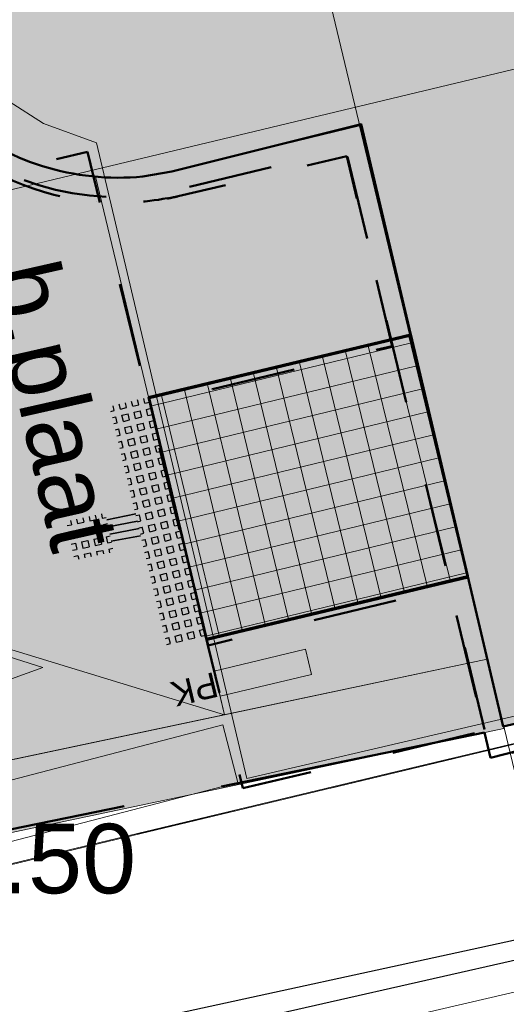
# Model space of a CAD drawing. Header units: metres. Extents: x 738076 to 738809, y 6589688 to 6590318.
# Tile 21 of 188: x 738394 to 738399, y 6589961 to 6589971. Entities that reach past the tile are written whole.
import ezdxf

# ---------------------------------------------------------------- set-up
doc = ezdxf.new("R2010")
doc.units = ezdxf.units.M
doc.header["$PDMODE"] = 1
doc.header["$PDSIZE"] = -2
for name, pattern in [('KATASTRIPIIR', [7, 4, -0.9999999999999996, 0.9999999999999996, -0.9999999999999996]), ('Katkend', [1.6933333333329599, 0.8466666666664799, -0.8466666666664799]), ('Katkend väike', [101.6, 101.6, 0]), ('TOOPIIR', [7, 6, -1])]:
    doc.linetypes.add(name, pattern=pattern)
for name, color, linetype, lineweight in [('_AR kool 1 korrus (3D)', 7, 'Continuous', 5), ('_GE (2D)', 7, 'Continuous', 5), ('_MA-joon kool (2D)', 7, 'Continuous', 5), ('_MA-teljed kool (2D)', 7, 'Continuous', 5), ('_MA-v2ikevorm kool (2D)', 7, 'Continuous', 5), ('AR-00 Teljed.AR', 7, 'Continuous', 25), ('MA-hoone kool', 7, 'Continuous', 50), ('MA-MA inventar', 7, 'Continuous', 5), ('None', 7, 'Continuous', 5)]:
    doc.layers.add(name, color=color, linetype=linetype, lineweight=lineweight)
for name, color, linetype, lineweight, true_color in [('DP-5 Planeeritud hoonestusala ehitusala', 5, 'Katkend', 50, 0x0000ff), ('GE-AED', 7, 'Continuous', 5, 0x888888), ('GE-HOONEDET', 7, 'Continuous', 5, 0x888888), ('GE-korgus-EH2000', 7, 'Continuous', 5, 0x888888), ('GE-KTRASS', 7, 'Continuous', 5, 0x888888), ('GE-PIIR', 7, 'Continuous', 18, 0xcc6600), ('GE-TEE', 7, 'Continuous', 5, 0x888888), ('GE-VTRASS', 7, 'Continuous', 5, 0x888888), ('MA-hoone maaalune', 7, 'Katkend', 50, 0x0099ff), ('MA-hoone proj tingimustega lubatud hoonestusala', 7, 'Katkend', 50, 0xe29000), ('MA-hoone teljed', 7, 'Continuous', 5, 0x888888), ('MA-projektala piir', 7, 'TOOPIIR', 50, 0xdd0000), ('MA-taktiilne rada joon', 7, 'Continuous', 5, 0x888888), ('MA-taktiilne rada nupp', 7, 'Continuous', 5, 0x888888), ('MA-tee porirest', 7, 'Continuous', 5, 0x888888), ('MA-v2ikevorm-inventar', 7, 'Continuous', 5, 0x636466), ('MA-v2ikevorm-raudbetoon hele', 7, 'Continuous', 5, 0xd9d9d9)]:
    doc.layers.add(name, color=color, linetype=linetype, lineweight=lineweight, true_color=true_color)
doc.styles.add('Arial', font='Arial')
doc.linetypes.add('-K-', pattern='A,10,-0.8000000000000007,-1.308667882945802,["K",Arial,S=1.4,R=0,X=-1.308667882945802,Y=-0.6999999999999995],-0.8913321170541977,10,-3', length=26)
doc.linetypes.add('-V-', pattern='A,10,-0.8000000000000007,-1.308667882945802,["V",Arial,S=1.4,R=0,X=-1.308667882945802,Y=-0.6999999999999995],-0.8913321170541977,10,-3', length=26)

# ---------------------------------------------------------------- blocks, each defined once
blk = doc.blocks.new('Hardscape (2D)-82')
at = {"layer": 'MA-v2ikevorm-raudbetoon hele', "linetype": 'Continuous', "lineweight": 0, "transparency": 33554687}
blk.add_hatch(color=7, dxfattribs=at).paths.add_polyline_path([(-0.006583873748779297, 0.01488883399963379), (-0.8403453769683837, 3.957353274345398), (3.611066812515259, 4.405508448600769), (10.62279810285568, 2.262815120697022)])
blk.add_hatch(color=7, dxfattribs=at).paths.add_polyline_path([(-0.006583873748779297, 0.01488883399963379), (-0.8403453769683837, 3.957353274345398), (3.611066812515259, 4.405508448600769), (10.62279810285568, 2.262815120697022)])
at = {"layer": 'MA-v2ikevorm-raudbetoon hele', "transparency": 33554687, "flags": 128}
blk.add_lwpolyline([(-0.006583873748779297, 0.01488883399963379), (-0.8403453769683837, 3.957353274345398), (3.611066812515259, 4.405508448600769), (10.62279810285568, 2.262815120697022)], close=True, dxfattribs=at)
blk.add_lwpolyline([(-0.006583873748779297, 0.01488883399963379), (-0.8403453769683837, 3.957353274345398), (3.611066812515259, 4.405508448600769), (10.62279810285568, 2.262815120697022)], close=True, dxfattribs=at)
at = {"layer": 'MA-v2ikevorm-raudbetoon hele', "color": 0, "flags": 1}
for tag in ['instanceID', 'prm0_value', 'prm1_value', 'prm2_value', 'prm3_value', 'prm4_value', 'prm5_value', 'prm6_value', 'prm7_value', 'prm8_value', 'prm0_name', 'prm0_type', 'prm2_name', 'prm2_type', 'prm3_name', 'prm3_type', 'prm6_name', 'prm6_type', 'prm8_name', 'prm8_type', 'prm1_name', 'prm1_type', 'prm4_name', 'prm4_type', 'prm5_name', 'prm5_type', 'prm7_name', 'prm7_type', 'IFC_UUID']:
    blk.add_attdef(tag, (-2154031.385110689, -6234783.262574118), '', height=0.00018, dxfattribs=at)
blk = doc.blocks.new('astmestik (2D)')
at = {"layer": 'MA-v2ikevorm-raudbetoon hele', "linetype": 'Continuous', "lineweight": 0, "transparency": 33554687}
blk.add_hatch(color=7, dxfattribs=at).paths.add_polyline_path([(-5.005209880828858, -8.176400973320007), (17.65228665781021, -3.384741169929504), (17.8189061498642, -4.081571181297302), (-4.857146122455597, -8.876524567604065)])
at = {"layer": 'MA-v2ikevorm-raudbetoon hele', "transparency": 33554687, "flags": 128}
blk.add_lwpolyline([(-5.005209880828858, -8.176400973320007), (17.65228665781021, -3.384741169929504), (17.8189061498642, -4.081571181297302), (-4.857146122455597, -8.876524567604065)], close=True, dxfattribs=at)
blk = doc.blocks.new('Hardscape (2D)-86')
at = {"layer": 'MA-v2ikevorm-raudbetoon hele', "linetype": 'Continuous', "lineweight": 0, "transparency": 33554687}
for points in [[(0, 0), (0.1803439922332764, -0.7528623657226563), (2.821516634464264, -0.1943010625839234), (2.625223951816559, 0.6288577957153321)], [(2.625223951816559, 0.6288577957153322), (-1.387778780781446e-16, -6.938893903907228e-17), (0.1803439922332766, -0.7528623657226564), (2.821516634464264, -0.1943010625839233)], [(0, 0), (0.1803439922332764, -0.7528623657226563), (2.821516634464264, -0.1943010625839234), (2.625223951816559, 0.6288577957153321)], [(0, 0), (0.1803439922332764, -0.7528623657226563), (2.821516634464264, -0.1943010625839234), (2.625223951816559, 0.6288577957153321)]]:
    blk.add_hatch(color=7, dxfattribs=at).paths.add_polyline_path(points)
at = {"layer": 'MA-v2ikevorm-raudbetoon hele', "transparency": 33554687, "flags": 128}
for points in [[(0, 0), (0.1803439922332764, -0.7528623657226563), (2.821516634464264, -0.1943010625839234), (2.625223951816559, 0.6288577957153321)], [(2.625223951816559, 0.6288577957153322), (-1.387778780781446e-16, -6.938893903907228e-17), (0.1803439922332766, -0.7528623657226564), (2.821516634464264, -0.1943010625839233)], [(0, 0), (0.1803439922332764, -0.7528623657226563), (2.821516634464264, -0.1943010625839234), (2.625223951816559, 0.6288577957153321)], [(0, 0), (0.1803439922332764, -0.7528623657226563), (2.821516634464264, -0.1943010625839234), (2.625223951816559, 0.6288577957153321)]]:
    blk.add_lwpolyline(points, close=True, dxfattribs=at)
blk = doc.blocks.new('Hardscape (2D)-87')
at = {"layer": 'MA-v2ikevorm-raudbetoon hele', "linetype": 'Continuous', "lineweight": 0, "transparency": 33554687}
for points in [[(0, 0), (0.1791053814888, -0.01307345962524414), (0.4753537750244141, 0.001194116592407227), (0.7677145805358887, 0.05111238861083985), (2.652702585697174, 0.5129869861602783), (3.159898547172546, -1.603189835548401), (0.5346745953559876, -2.232047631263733)], [(0.1791053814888, -0.01307345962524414), (-3.469446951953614e-17, 1.387778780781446e-16), (0.5346745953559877, -2.232047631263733), (3.159898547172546, -1.603189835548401), (2.652702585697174, 0.5129869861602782), (0.7677145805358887, 0.05111238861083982), (0.4753537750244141, 0.001194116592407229)], [(0, 0), (0.1791053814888, -0.01307345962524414), (0.4753537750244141, 0.001194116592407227), (0.7677145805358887, 0.05111238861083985), (2.652702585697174, 0.5129869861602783), (3.159898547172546, -1.603189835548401), (0.5346745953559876, -2.232047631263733)], [(0, 0), (0.1791053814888, -0.01307345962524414), (0.4753537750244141, 0.001194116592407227), (0.7677145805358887, 0.05111238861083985), (2.652702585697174, 0.5129869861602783), (3.159898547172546, -1.603189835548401), (0.5346745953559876, -2.232047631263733)]]:
    blk.add_hatch(color=7, dxfattribs=at).paths.add_polyline_path(points)
at = {"layer": 'MA-v2ikevorm-raudbetoon hele', "transparency": 33554687, "flags": 128}
for points in [[(0, 0), (0.1791053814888, -0.01307345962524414), (0.4753537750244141, 0.001194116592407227), (0.7677145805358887, 0.05111238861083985), (2.652702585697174, 0.5129869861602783), (3.159898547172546, -1.603189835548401), (0.5346745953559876, -2.232047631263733)], [(0.1791053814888, -0.01307345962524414), (-3.469446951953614e-17, 1.387778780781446e-16), (0.5346745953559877, -2.232047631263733), (3.159898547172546, -1.603189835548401), (2.652702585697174, 0.5129869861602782), (0.7677145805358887, 0.05111238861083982), (0.4753537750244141, 0.001194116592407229)], [(0, 0), (0.1791053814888, -0.01307345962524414), (0.4753537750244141, 0.001194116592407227), (0.7677145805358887, 0.05111238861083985), (2.652702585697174, 0.5129869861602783), (3.159898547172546, -1.603189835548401), (0.5346745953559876, -2.232047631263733)], [(0, 0), (0.1791053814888, -0.01307345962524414), (0.4753537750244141, 0.001194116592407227), (0.7677145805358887, 0.05111238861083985), (2.652702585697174, 0.5129869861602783), (3.159898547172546, -1.603189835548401), (0.5346745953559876, -2.232047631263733)]]:
    blk.add_lwpolyline(points, close=True, dxfattribs=at)
blk = doc.blocks.new('lipumast (2D)')
at = {"layer": 'MA-v2ikevorm-inventar', "linetype": 'Continuous', "lineweight": 0}
blk.add_hatch(color=9, dxfattribs=at).paths.add_polyline_path([(0, 1.004596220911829), (0.753, 1.275159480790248), (0, 1.511639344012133), (0, 0.1272643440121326)])
h = blk.add_hatch(color=9, dxfattribs=at)
edge = h.paths.add_edge_path()
edge.add_arc((0, 9.662340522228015e-34), 0.1000000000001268, 0, 360)
at = {"layer": 'MA-v2ikevorm-inventar', "flags": 128}
blk.add_lwpolyline([(0, 1.004596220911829), (0.753, 1.275159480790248), (0, 1.511639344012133), (0, 0.1272643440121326)], close=True, dxfattribs=at)
at = {"layer": 'MA-v2ikevorm-inventar'}
blk.add_circle((0, 9.662340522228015e-34), 0.1000000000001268, dxfattribs=at)
blk = doc.blocks.new('Hardscape (2D)-95')
at = {"layer": 'MA-v2ikevorm-raudbetoon hele', "linetype": 'Continuous', "lineweight": 0, "transparency": 33554687}
blk.add_hatch(color=7, dxfattribs=at).paths.add_polyline_path([(0, 0), (-4.445426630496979, -3.760371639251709), (2.566304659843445, -5.903064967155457), (1.80345856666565, -2.718494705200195), (1.268783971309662, -0.4864470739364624), (1.152084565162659, -0.4779288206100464), (0.8610480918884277, -0.420793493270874), (0.5790349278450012, -0.3289498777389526), (0.3101681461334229, -0.2037407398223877), (0.05837861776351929, -0.04699665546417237)])
blk.add_hatch(color=7, dxfattribs=at).paths.add_polyline_path([(0, 0), (-4.445426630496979, -3.760371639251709), (2.566304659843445, -5.903064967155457), (1.80345856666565, -2.718494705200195), (1.268783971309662, -0.4864470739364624), (1.152084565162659, -0.4779288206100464), (0.8610480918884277, -0.420793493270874), (0.5790349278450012, -0.3289498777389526), (0.3101681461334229, -0.2037407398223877), (0.05837861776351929, -0.04699665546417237)])
at = {"layer": 'MA-v2ikevorm-raudbetoon hele', "transparency": 33554687, "flags": 128}
blk.add_lwpolyline([(0, 0), (-4.445426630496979, -3.760371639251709), (2.566304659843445, -5.903064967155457), (1.80345856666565, -2.718494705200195), (1.268783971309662, -0.4864470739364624), (1.152084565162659, -0.4779288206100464), (0.8610480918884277, -0.420793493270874), (0.5790349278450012, -0.3289498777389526), (0.3101681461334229, -0.2037407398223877), (0.05837861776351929, -0.04699665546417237)], close=True, dxfattribs=at)
blk.add_lwpolyline([(0, 0), (-4.445426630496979, -3.760371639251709), (2.566304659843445, -5.903064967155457), (1.80345856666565, -2.718494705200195), (1.268783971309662, -0.4864470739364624), (1.152084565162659, -0.4779288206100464), (0.8610480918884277, -0.420793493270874), (0.5790349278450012, -0.3289498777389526), (0.3101681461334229, -0.2037407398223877), (0.05837861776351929, -0.04699665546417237)], close=True, dxfattribs=at)
blk = doc.blocks.new('mmcite CS350x prügikast (2D)')
at = {"layer": 'MA-MA inventar', "linetype": 'Continuous', "lineweight": 0, "true_color": 0xdd0000, "transparency": 33554687}
blk.add_hatch(color=12, dxfattribs=at).paths.add_polyline_path([(-0.4695, 0.1301390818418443), (0.4745, 0.1301390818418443), (0.4745, -0.1298609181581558), (-0.4695, -0.1298609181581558)])
at = {"layer": 'MA-MA inventar', "transparency": 33554687, "flags": 128}
blk.add_lwpolyline([(-0.4695, 0.1301390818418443), (0.4745, 0.1301390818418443), (0.4745, -0.1298609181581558), (-0.4695, -0.1298609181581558)], close=True, dxfattribs=at)
at = {"layer": 'MA-MA inventar', "transparency": 33554687, "insert": (0.4745000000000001, 0.1288933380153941), "char_height": 0.2517216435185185, "width": 0.5305593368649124, "attachment_point": 1, "line_spacing_factor": 0.9708908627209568, "style": 'Arial'}
blk.add_mtext('PK', dxfattribs=at)
blk = doc.blocks.new('MA-v2ikevorm kool (2D)')
at = {"layer": 'MA-tee porirest', "linetype": 'Continuous', "lineweight": 5, "true_color": 0x888888, "transparency": 33554687}
h = blk.add_hatch(dxfattribs=at)
h.set_pattern_fill('porirest-1', color=252, style=0, pattern_type=2)
h.set_pattern_definition([(13.655305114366, (-2154022.698228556, -6234777.155360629), (-0.05621659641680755, 0.2313940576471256), []), (103.6553051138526, (-2154022.698228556, -6234777.155360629), (-0.2313940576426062, -0.0562165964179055), [])])
h.paths.add_polyline_path([(-2154020.684813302, -6234777.830077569), (-2154018.05958935, -6234777.201219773), (-2154017.477087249, -6234779.632927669), (-2154020.102311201, -6234780.261785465)])
at = {"layer": 'MA-tee porirest', "transparency": 33554687, "flags": 128}
blk.add_lwpolyline([(-2154020.684813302, -6234777.830077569), (-2154018.05958935, -6234777.201219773), (-2154017.477087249, -6234779.632927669), (-2154020.102311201, -6234780.261785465)], close=True, dxfattribs=at)
at = {"layer": 'MA-MA inventar', "color": 7, "transparency": 33554687, "rotation": 193.4710505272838}
blk.add_blockref('mmcite CS350x prügikast (2D)', (-2154019.535465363, -6234780.591252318, -2.07), dxfattribs=at)
at = {"layer": 'MA-v2ikevorm-inventar', "color": 7, "rotation": 359.948712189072}
blk.add_blockref('lipumast (2D)', (-2154022.50584981, -6234781.813474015, 0.597), dxfattribs=at)
at = {"layer": 'MA-v2ikevorm-raudbetoon hele', "color": 7, "transparency": 33554687}
blk.add_blockref('astmestik (2D)', (-2154034.933081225, -6234777.071345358), dxfattribs=at)
at = {"layer": 'MA-v2ikevorm-raudbetoon hele', "transparency": 33554687}
for name, p in [('Hardscape (2D)-87', (-2154021.219487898, -6234775.598029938, -2.07)), ('Hardscape (2D)-95', (-2154022.488271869, -6234775.111582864, -2.1)), ('Hardscape (2D)-82', (-2154030.544765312, -6234783.277462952, -2.1)), ('Hardscape (2D)-86', (-2154020.102311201, -6234780.261785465, -2.07))]:
    blk.add_blockref(name, p, dxfattribs=at)
blk = doc.blocks.new('GE')
at = {"layer": 'GE-AED', "linetype": 'Continuous', "flags": 128}
blk.add_lwpolyline([(-19.19015299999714, -40.15914599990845), (-19.02148500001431, -40.73520900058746), (-16.06695399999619, -39.96675399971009), (-16.21797800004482, -39.38610200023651), (-19.19015299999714, -40.15914599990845)], dxfattribs=at)
at = {"layer": 'GE-HOONEDET', "linetype": 'Continuous', "flags": 128}
blk.add_lwpolyline([(-0.8073255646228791, -23.34295029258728), (-12.70417900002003, -25.87514099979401), (-14.39412699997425, -26.23483800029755), (-16.34197200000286, -26.64942799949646), (-15.92206599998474, -29.01656599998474), (-18.24173500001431, -29.42805100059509), (-18.74723083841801, -29.89105221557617), (-19.12959749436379, -30.5883927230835), (-19.2462783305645, -31.20841461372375), (-19.18589820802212, -31.84448604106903), (-19.04608538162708, -32.2515718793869), (-18.87706443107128, -32.55870144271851), (-18.6118797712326, -32.89060390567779), (-18.36789702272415, -33.10926244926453), (-18.02050675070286, -33.33075134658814), (-17.488, -33.526), (-15.976, -39.924), (2.163, -35.697)], dxfattribs=at)
at = {"layer": 'GE-KTRASS', "linetype": '-K-', "lineweight": 30}
blk.add_line((-23.194, -43.706), (-3.785121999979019, -39.48229300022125), dxfattribs=at)
at = {"layer": 'GE-PIIR', "linetype": 'KATASTRIPIIR', "flags": 128}
for points in [[(326.835, 46.575), (336.395, 34.625), (221.105, 4.485), (187.915, -4.215), (158.975, -11.755), (141.685, -16.435), (102.965, -25.515), (54.345, -36.955), (24.075, -44.055), (-24.415, -55.435), (-44.935, -60.265), (-47.165, -46.415), (-25.455, -42.495), (16.105, -32.535), (106.505, -11.195), (125.525, -6.075), (156.615, 2.055), (158.765, 2.625), (175.765, 7.065), (208.175, 15.535), (216.635, 17.755), (254.605, 27.685), (264.765, 30.335), (326.835, 46.575)], [(-51.775, -7.465), (-49.755, 3.145), (5.535, 15.095), (16.105, -32.535), (-25.455, -42.495), (-47.165, -46.415), (-51.775, -7.465)]]:
    blk.add_lwpolyline(points, dxfattribs=at)
at = {"layer": 'GE-TEE', "linetype": 'Continuous', "flags": 128}
blk.add_lwpolyline([(-43.24089242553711, 64.20354971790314), (-45.97119190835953, 52.61516892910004), (-46.54266649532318, 50.14438007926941), (-51.06321531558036, 31.28901985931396), (-55.03796565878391, 14.71050888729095), (-55.86030985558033, 11.19294244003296), (-57.00863074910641, 5.937042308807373), (-57.6182903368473, 1.1959124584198), (-57.69230699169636, -2.787681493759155), (-57.69447467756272, -2.904346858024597), (-57.149, -9.021), (-56.08254591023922, -18.18392914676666), (-54.87372919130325, -28.57003207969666), (-53.14405952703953, -43.43128183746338), (-52.74364065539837, -46.87166411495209), (-52.44774613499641, -48.24029827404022), (-51.05584119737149, -49.67922318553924), (-49.26242337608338, -50.30904566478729), (-46.53852179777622, -49.95232343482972), (-33.58975765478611, -46.80708101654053), (-21.3410350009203, -43.94691227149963), (-9.364279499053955, -41.16296910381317), (1.958841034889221, -38.47894053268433)], dxfattribs=at)
at = {"layer": 'GE-VTRASS', "linetype": '-V-', "lineweight": 30}
blk.add_line((-59.3631629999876, -52.18189399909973), (-3.738123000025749, -39.59140999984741), dxfattribs=at)
at = {"layer": 'GE-korgus-EH2000', "insert": (-19.809, -41.091), "char_height": 0.7, "attachment_point": 7, "line_spacing_factor": 0.25, "style": 'Arial'}
blk.add_mtext(' 31.50 ', dxfattribs=at)
at = {"layer": 'GE-TEE', "insert": (-18.01549049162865, -36.19214941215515), "char_height": 0.7, "attachment_point": 5, "rotation": 282.7575321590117, "line_spacing_factor": 0.25, "style": 'Arial'}
blk.add_mtext('b.plaat', dxfattribs=at)
blk = doc.blocks.new('GE (2D)')
at = {"layer": 'None', "color": 7, "transparency": 33554687}
blk.add_blockref('GE', (-2154003.721977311, -6234741.730759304, 4.5), dxfattribs=at)
blk = doc.blocks.new('AR kool 1 korrus (3D)')
at = {"layer": 'MA-hoone kool', "linetype": 'Continuous', "lineweight": 0, "true_color": 0x79aac0, "transparency": 33554534}
h = blk.add_hatch(color=143, dxfattribs=at)
edge = h.paths.add_edge_path()
edge.add_line((-2154023.324599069, -6234773.720864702), (-2154023.286529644, -6234773.881165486))
edge.add_line((-2154023.286529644, -6234773.881165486), (-2154023.238664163, -6234774.038818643))
edge.add_line((-2154023.238664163, -6234774.038818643), (-2154023.181184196, -6234774.193226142))
edge.add_line((-2154023.181184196, -6234774.193226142), (-2154023.114307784, -6234774.343802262))
edge.add_line((-2154023.114307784, -6234774.343802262), (-2154023.038288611, -6234774.489975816))
edge.add_line((-2154023.038288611, -6234774.489975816), (-2154022.953415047, -6234774.631192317))
edge.add_line((-2154022.953415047, -6234774.631192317), (-2154022.860009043, -6234774.766916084))
edge.add_line((-2154022.860009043, -6234774.766916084), (-2154022.787075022, -6234774.853020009))
edge.add_arc((-2154021.541109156, -6234773.786026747), 1.640397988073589, 220.575372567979, 227.7825230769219)
edge.add_arc((-2154020.989651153, -6234773.054898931), 2.553766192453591, 229.6420856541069, 275.516891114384)
edge.add_line((-2154020.744134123, -6234775.596835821), (-2154020.451773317, -6234775.546917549))
edge.add_line((-2154020.451773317, -6234775.546917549), (-2154018.547855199, -6234775.07103025))
edge.add_line((-2154018.547855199, -6234775.07103025), (-2154017.11911278, -6234781.132284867))
edge.add_line((-2154017.11911278, -6234781.132284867), (-2153989.581707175, -6234774.759750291))
edge.add_line((-2153989.581707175, -6234774.759750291), (-2153992.731361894, -6234762.422023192))
edge.add_line((-2153992.731361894, -6234762.422023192), (-2153992.822772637, -6234762.443675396))
edge.add_line((-2153992.822772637, -6234762.443675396), (-2154010.852068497, -6234766.421961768))
edge.add_line((-2154010.852068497, -6234766.421961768), (-2154010.838610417, -6234766.562769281))
edge.add_line((-2154010.838610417, -6234766.562769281), (-2154020.051895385, -6234768.468932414))
edge.add_line((-2154020.051895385, -6234768.468932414), (-2154019.675679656, -6234770.281507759))
edge.add_line((-2154019.675679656, -6234770.281507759), (-2154021.158946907, -6234770.58266507))
edge.add_line((-2154021.158946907, -6234770.58266507), (-2154021.25672932, -6234770.606786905))
edge.add_line((-2154021.25672932, -6234770.606786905), (-2154021.449623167, -6234770.664795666))
edge.add_line((-2154021.449623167, -6234770.664795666), (-2154021.639358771, -6234770.732422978))
edge.add_line((-2154021.639358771, -6234770.732422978), (-2154021.825456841, -6234770.809498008))
edge.add_line((-2154021.825456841, -6234770.809498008), (-2154022.00744728, -6234770.895826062))
edge.add_line((-2154022.00744728, -6234770.895826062), (-2154022.184870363, -6234770.991189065))
edge.add_line((-2154022.184870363, -6234770.991189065), (-2154022.357277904, -6234771.095346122))
edge.add_line((-2154022.357277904, -6234771.095346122), (-2154022.407877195, -6234771.129733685))
edge.add_line((-2154022.407877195, -6234771.129733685), (-2154022.470559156, -6234771.180226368))
edge.add_line((-2154022.470559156, -6234771.180226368), (-2154022.58940235, -6234771.288810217))
edge.add_line((-2154022.58940235, -6234771.288810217), (-2154022.701265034, -6234771.404572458))
edge.add_line((-2154022.701265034, -6234771.404572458), (-2154022.805714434, -6234771.527065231))
edge.add_line((-2154022.805714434, -6234771.527065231), (-2154022.902346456, -6234771.655814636))
edge.add_line((-2154022.902346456, -6234771.655814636), (-2154022.990787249, -6234771.790322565))
edge.add_line((-2154022.990787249, -6234771.790322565), (-2154023.070694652, -6234771.930068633))
edge.add_line((-2154023.070694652, -6234771.930068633), (-2154023.14175952, -6234772.074512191))
edge.add_line((-2154023.14175952, -6234772.074512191), (-2154023.203706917, -6234772.223094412))
edge.add_line((-2154023.203706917, -6234772.223094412), (-2154023.256297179, -6234772.375240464))
edge.add_line((-2154023.256297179, -6234772.375240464), (-2154023.299326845, -6234772.530361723))
edge.add_line((-2154023.299326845, -6234772.530361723), (-2154023.325662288, -6234772.657152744))
edge.add_line((-2154023.325662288, -6234772.657152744), (-2154023.341869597, -6234772.737922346))
edge.add_line((-2154023.341869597, -6234772.737922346), (-2154023.364278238, -6234772.901150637))
edge.add_line((-2154023.364278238, -6234772.901150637), (-2154023.376595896, -6234773.065448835))
edge.add_line((-2154023.376595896, -6234773.065448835), (-2154023.378775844, -6234773.2301937))
edge.add_line((-2154023.378775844, -6234773.2301937), (-2154023.370809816, -6234773.394760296))
edge.add_line((-2154023.370809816, -6234773.394760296), (-2154023.352728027, -6234773.558524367))
edge.add_line((-2154023.352728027, -6234773.558524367), (-2154023.324599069, -6234773.720864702))
blk.add_hatch(color=143, dxfattribs=at).paths.add_polyline_path([(-2154017.474667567, -6234779.620261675), (-2154018.048677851, -6234777.187037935), (-2154020.687559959, -6234777.818601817), (-2154020.105667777, -6234780.249939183)])
at = {"layer": 'MA-hoone kool', "linetype": 'Continuous', "lineweight": 0, "true_color": 0x79aac0, "transparency": 33554483}
blk.add_hatch(color=143, dxfattribs=at).paths.add_polyline_path([(-2154017.474904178, -6234779.631885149), (-2154020.099685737, -6234780.260083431), (-2154020.681575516, -6234777.828791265), (-2154018.061881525, -6234777.20181061)])
at = {"layer": 'MA-hoone kool', "elevation": 4.5, "flags": 128}
blk.add_lwpolyline([(-2154023.286529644, -6234773.881165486), (-2154023.238664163, -6234774.038818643), (-2154023.181184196, -6234774.193226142), (-2154023.114307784, -6234774.343802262), (-2154023.038288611, -6234774.489975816), (-2154022.953415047, -6234774.631192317), (-2154022.860009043, -6234774.766916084), (-2154022.787075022, -6234774.853020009, 0.03145749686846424), (-2154022.643368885, -6234775.00090495, 0.202883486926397), (-2154020.744134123, -6234775.596835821), (-2154020.451773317, -6234775.546917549), (-2154018.547855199, -6234775.07103025), (-2154017.11911278, -6234781.132284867), (-2153989.581707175, -6234774.759750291)], format="xyb", dxfattribs=at)
at = {"layer": 'MA-hoone kool', "flags": 128}
blk.add_lwpolyline([(-2154017.474667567, -6234779.620261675), (-2154018.048677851, -6234777.187037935), (-2154020.687559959, -6234777.818601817), (-2154020.105667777, -6234780.249939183)], close=True, dxfattribs=at)
at = {"layer": 'MA-hoone kool', "color": 7, "linetype": 'Katkend väike', "lineweight": 50, "transparency": 33554687, "flags": 128}
blk.add_lwpolyline([(-2154017.474904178, -6234779.631885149), (-2154020.099685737, -6234780.260083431), (-2154020.681575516, -6234777.828791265), (-2154018.061881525, -6234777.20181061)], close=True, dxfattribs=at)
at = {"layer": 'MA-hoone kool', "color": 7, "linetype": 'Continuous', "lineweight": 5, "transparency": 33554687}
blk.add_solid([(-2154020.636437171, -6234779.180695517, 4.5), (-2154021.782071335, -6234778.410567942, 4.5), (-2154021.406564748, -6234780.326329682, 4.5)], dxfattribs=at)
blk = doc.blocks.new('MA-joon kool (2D)')
at = {"layer": 'MA-taktiilne rada joon', "linetype": 'Continuous', "lineweight": 35, "true_color": 0x888888}
h = blk.add_hatch(dxfattribs=at)
h.set_pattern_fill('taktiilne rada joon-1', color=252, style=0, pattern_type=2)
h.set_pattern_definition([(11.94292545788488, (-2154022.426414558, -6234772.819794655), (-0.01552026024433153, 0.07337642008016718), [])])
h.paths.add_polyline_path([(-2154020.818856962, -6234778.970262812), (-2154020.756775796, -6234779.26376908), (-2154021.050282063, -6234779.325850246), (-2154021.112363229, -6234779.032343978)])
at = {"layer": 'MA-taktiilne rada nupp', "linetype": 'Continuous', "lineweight": 25, "true_color": 0x888888}
h = blk.add_hatch(dxfattribs=at)
h.set_pattern_fill('taktiilne rada nupp-1', color=252, style=0, pattern_type=2)
h.set_pattern_definition([(13.52812528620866, (-2154020.463985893, -6234778.723935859), (0.01485408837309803, -0.06173820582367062), [0.06349999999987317, -0.06349999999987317]), (103.52812528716, (-2154020.540578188, -6234778.677051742), (-0.06173820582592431, -0.01485408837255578), [0.06349999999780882, -0.06349999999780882])])
h.paths.add_polyline_path([(-2154021.07680051, -6234777.911846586), (-2154020.687805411, -6234777.818664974), (-2154020.105422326, -6234780.249876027), (-2154020.494417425, -6234780.343057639)])
h = blk.add_hatch(dxfattribs=at)
h.set_pattern_fill('taktiilne rada nupp-3', color=252, style=0, pattern_type=2)
h.set_pattern_definition([(-77.99216042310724, (-2154021.797493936, -6234779.439793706), (-0.06211056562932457, -0.01321089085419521), [0.06349999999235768, -0.06349999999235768]), (12.00783957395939, (-2154021.748594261, -6234779.36447225), (-0.01321089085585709, 0.06211056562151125), [0.06349999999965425, -0.06349999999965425])])
h.paths.add_polyline_path([(-2154021.122710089, -6234778.983426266), (-2154021.039935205, -6234779.374767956), (-2154021.431276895, -6234779.457542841), (-2154021.514051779, -6234779.066201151)])
at = {"layer": 'DP-5 Planeeritud hoonestusala ehitusala', "flags": 128}
blk.add_lwpolyline([(-2154020.060407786, -6234768.391884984), (-2154019.644043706, -6234770.747325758), (-2154023.630130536, -6234771.322684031), (-2154022.558205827, -6234775.653473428), (-2154021.30159839, -6234775.347526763), (-2154019.740414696, -6234781.754301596), (-2153989.777977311, -6234774.653759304), (-2154001.198651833, -6234727.710026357), (-2154053.728615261, -6234738.896865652), (-2154053.728615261, -6234738.896865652), (-2154055.576977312, -6234749.125759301), (-2154050.940345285, -6234788.090451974), (-2154038.129223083, -6234785.732433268), (-2154033.071768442, -6234784.829054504), (-2154036.188319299, -6234771.715475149), (-2154020.060407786, -6234768.391884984)], close=True, dxfattribs=at)
at = {"layer": 'MA-hoone maaalune', "transparency": 33554687, "flags": 128}
blk.add_lwpolyline([(-2154032.248807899, -6234744.385871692), (-2154032.435015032, -6234743.607848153), (-2154022.738859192, -6234741.287232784), (-2154022.552651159, -6234742.065260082), (-2154018.52636625, -6234741.101635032), (-2154018.712574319, -6234740.323607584), (-2154011.77839223, -6234738.664025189), (-2154011.592184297, -6234739.442052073), (-2154009.170539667, -6234738.862471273), (-2154003.88455898, -6234760.948721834), (-2154007.17172455, -6234761.735450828), (-2154006.322106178, -6234765.278967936), (-2154020.299809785, -6234768.307779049), (-2154019.935757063, -6234770.062176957), (-2154021.017000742, -6234770.281701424, 0.04170483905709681), (-2154021.751680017, -6234770.490349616, 0.06002753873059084), (-2154022.605699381, -6234770.953679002, 0.07746368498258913), (-2154023.162640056, -6234771.589880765, 0.07472930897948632), (-2154023.518962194, -6234772.422466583, 0.2434004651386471), (-2154022.959382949, -6234774.939564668, 0.2726349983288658), (-2154020.407891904, -6234775.731781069), (-2154018.703259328, -6234775.324117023), (-2154017.303906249, -6234781.176440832), (-2154017.098370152, -6234781.128714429), (-2154017.05184501, -6234781.333498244), (-2153989.352401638, -6234774.90155954), (-2153989.408813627, -6234774.665855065), (-2153988.052475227, -6234774.341237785), (-2153991.904597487, -6234758.246033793), (-2153993.577356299, -6234758.646381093), (-2154001.0117119, -6234727.583641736), (-2154046.827850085, -6234738.548979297), (-2154044.716717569, -6234747.369859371)], format="xyb", close=True, dxfattribs=at)
at = {"layer": 'MA-hoone proj tingimustega lubatud hoonestusala', "flags": 128}
blk.add_lwpolyline([(-2154054.019486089, -6234740.328807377), (-2154049.478977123, -6234787.831377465), (-2154034.130254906, -6234770.796137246), (-2154035.976180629, -6234751.484157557), (-2154014.175549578, -6234749.400355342), (-2154012.815617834, -6234763.627890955), (-2154011.329355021, -6234763.272168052), (-2154011.065532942, -6234763.20902474), (-2154010.771590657, -6234766.234438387), (-2154020.261813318, -6234768.32977707), (-2154019.874123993, -6234770.096528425), (-2154021.127642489, -6234770.351820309), (-2154021.5222961, -6234770.460134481), (-2154021.70826671, -6234770.524170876), (-2154022.258953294, -6234770.785598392, 0.03355865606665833), (-2154022.784492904, -6234771.174215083, 0.1178095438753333), (-2154023.447034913, -6234772.284872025, 0.05886451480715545), (-2154023.58235852, -6234772.832081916, 0.08280189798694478), (-2154023.605459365, -6234773.24013212, 0.06003776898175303), (-2154023.523113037, -6234773.879064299, 0.08948602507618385), (-2154022.896830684, -6234775.059238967), (-2154022.774722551, -6234775.170352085, 0.1656159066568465), (-2154021.209713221, -6234775.850622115), (-2154021.20984052, -6234775.852175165, 0.06750279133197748), (-2154020.499054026, -6234775.814456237), (-2154020.498120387, -6234775.818415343, 0.0105286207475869), (-2154020.388865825, -6234775.795249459), (-2154020.388702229, -6234775.79593351), (-2154018.694109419, -6234775.390658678), (-2154018.23692277, -6234777.302632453), (-2154020.046004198, -6234777.735618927), (-2154020.046182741, -6234777.734861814), (-2154020.046173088, -6234777.73565935), (-2154020.667860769, -6234777.884454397), (-2154020.667704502, -6234777.885107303), (-2154020.591078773, -6234778.205260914), (-2154020.591146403, -6234778.2052771), (-2154020.147938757, -6234780.058790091), (-2154020.086413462, -6234780.315851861), (-2154017.655529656, -6234779.734042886), (-2154017.245894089, -6234781.447156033), (-2154002.435312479, -6234778.002375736), (-2153989.33685495, -6234774.995830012), (-2153992.457974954, -6234762.1909898), (-2153993.055894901, -6234762.323004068), (-2153993.83109003, -6234759.084124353), (-2153993.488758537, -6234759.00219056), (-2154000.995476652, -6234727.638013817)], format="xyb", close=True, dxfattribs=at)
at = {"layer": 'MA-projektala piir', "flags": 128}
blk.add_lwpolyline([(-2154058.210153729, -6234739.129489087), (-2154056.135389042, -6234729.123073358), (-2153911.071005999, -6234694.337356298), (-2153908.108662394, -6234706.781098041), (-2153980.911977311, -6234723.500759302), (-2153977.313968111, -6234740.789259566), (-2153975.79136601, -6234740.471612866), (-2153975.239977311, -6234740.484759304), (-2153974.721977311, -6234740.710759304), (-2153969.531164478, -6234745.050163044), (-2153964.027119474, -6234768.760106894), (-2153989.583829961, -6234774.737774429), (-2154001.250235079, -6234777.364268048), (-2154017.245894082, -6234781.447156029), (-2154017.306524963, -6234781.193595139), (-2154049.485810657, -6234787.774099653), (-2154049.636992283, -6234786.297542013), (-2154053.752342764, -6234786.690905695), (-2154058.348746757, -6234745.73889305)], close=True, dxfattribs=at)
blk = doc.blocks.new('Standard grid marker_6')
at = {"layer": 'AR-00 Teljed.AR', "color": 252, "linetype": 'Continuous', "lineweight": 13, "true_color": 0x8c8d8c}
for p, q in [((5.698742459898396, 0), (33.54516749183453, 0)), ((33.54516749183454, 1.027956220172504e-15), (39.24390995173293, 1.027956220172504e-15))]:
    blk.add_line(p, q, dxfattribs=at)
at = {"layer": 'AR-00 Teljed.AR', "color": 252, "linetype": 'Continuous', "lineweight": 5, "true_color": 0x8c8d8c, "transparency": 33554687}
blk.add_point((33.54516749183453, 0), dxfattribs=at)
blk = doc.blocks.new('Standard grid marker_11')
at = {"layer": 'AR-00 Teljed.AR', "color": 252, "linetype": 'Continuous', "lineweight": 13, "true_color": 0x8c8d8c}
blk.add_line((29.59913456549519, 1.77635683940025e-15), (39.24390995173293, 1.77635683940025e-15), dxfattribs=at)
blk = doc.blocks.new('Standard grid marker_14')
at = {"layer": 'AR-00 Teljed.AR', "color": 252, "linetype": 'Continuous', "lineweight": 13, "true_color": 0x8c8d8c}
blk.add_line((0.8473725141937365, 0), (22.15262748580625, 0), dxfattribs=at)
blk = doc.blocks.new('kool teljed')
at = {"layer": 'MA-hoone teljed', "color": 7}
for name, p, rotation in [('Standard grid marker_14', (0.9897702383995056, -10.27378273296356), 283.4596225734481), ('Standard grid marker_11', (34.80485387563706, -10.73963271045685), 193.4596225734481), ('Standard grid marker_6', (36.34107292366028, -17.15836950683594), 193.4596225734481)]:
    blk.add_blockref(name, p, dxfattribs=dict(at, rotation=rotation))
blk = doc.blocks.new('MA-teljed kool (2D)')
at = {"layer": 'MA-hoone teljed', "color": 7, "transparency": 33554687}
blk.add_blockref('kool teljed', (-2154021.532876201, -6234756.530230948), dxfattribs=at)

msp = doc.modelspace()

# ---------------------------------------------------------------- block references
at = {"layer": '_MA-v2ikevorm kool (2D)'}
msp.add_blockref('MA-v2ikevorm kool (2D)', (2892415.876977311, 12824744.7657593), dxfattribs=at)

# ---------------------------------------------------------------- next in the draw order: block references
at = {"layer": '_AR kool 1 korrus (3D)'}
msp.add_blockref('AR kool 1 korrus (3D)', (2892415.876977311, 12824744.7657593), dxfattribs=at)
at = {"layer": '_GE (2D)'}
msp.add_blockref('GE (2D)', (2892415.876977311, 12824744.7657593), dxfattribs=at)
at = {"layer": '_MA-joon kool (2D)'}
msp.add_blockref('MA-joon kool (2D)', (2892415.876977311, 12824744.7657593), dxfattribs=at)
at = {"layer": '_MA-teljed kool (2D)'}
msp.add_blockref('MA-teljed kool (2D)', (2892415.876977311, 12824744.7657593), dxfattribs=at)

doc.saveas('drawing.dxf')
